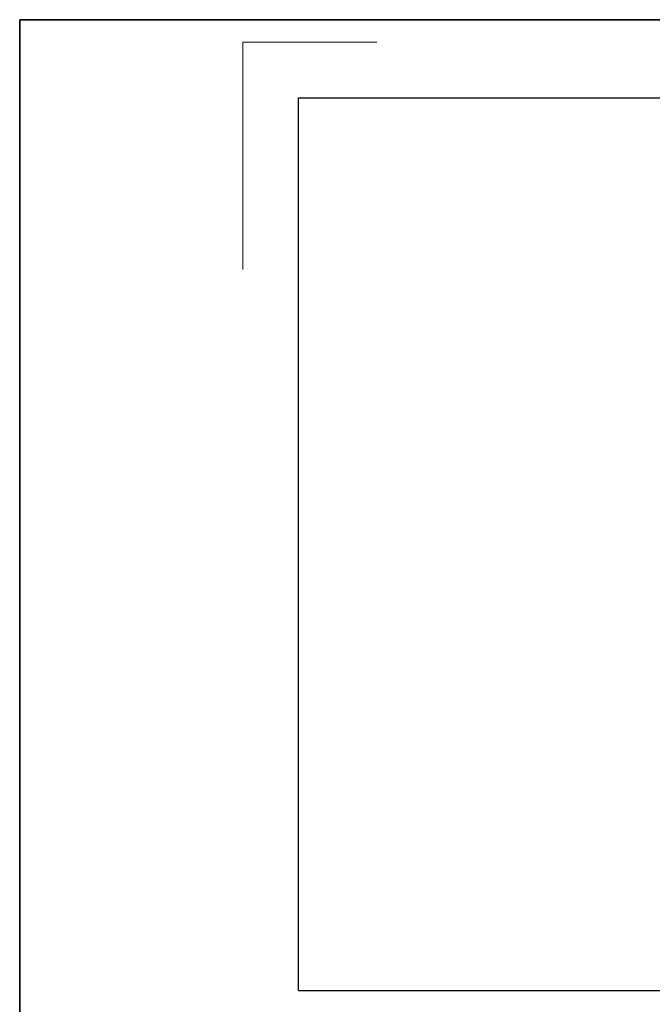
# Model space of a CAD drawing. Header units: metres. Extents: x 0 to 0.84, y 0 to 0.594.
# Tile 11 of 18: x 0.63 to 0.687, y 0.209 to 0.297. Entities that reach past the tile are written whole.
import ezdxf

# ---------------------------------------------------------------- set-up
doc = ezdxf.new("R2010")
doc.units = ezdxf.units.M
doc.linetypes.add('Teckovana 0.5x', pattern=[0.04, 0, -0.04])
for name, color, linetype, lineweight in [('Allgemein01', 7, 'Continuous', 13), ('Legende_ Beschreibung', 7, 'Continuous', 25), ('Standard', 7, 'Continuous', 25)]:
    doc.layers.add(name, color=color, linetype=linetype, lineweight=lineweight)

msp = doc.modelspace()

# ---------------------------------------------------------------- linework, layer by layer
at = {"layer": 'Allgemein01', "color": 52, "linetype": 'Continuous', "lineweight": 13, "true_color": 0xc8c832, "transparency": 33554687}
for q in [(0.65, 0.2746), (0.662, 0.295)]:
    msp.add_line((0.65, 0.295), q, dxfattribs=at)
at = {"layer": 'Legende_ Beschreibung', "color": 7, "linetype": 'Continuous', "lineweight": 25, "transparency": 33554687}
for p, q in [((0.655, 0.21), (0.655, 0.29)), ((0.655, 0.29), (0.83, 0.29)), ((0.655, 0.21), (0.83, 0.21))]:
    msp.add_line(p, q, dxfattribs=at)
at = {"layer": 'Standard', "color": 7, "linetype": 'Teckovana 0.5x', "lineweight": 35, "transparency": 33554687}
for p, q in [((0.63, 0), (0.63, 0.297)), ((0.63, 0.297), (0.84, 0.297))]:
    msp.add_line(p, q, dxfattribs=at)

doc.saveas('drawing.dxf')
